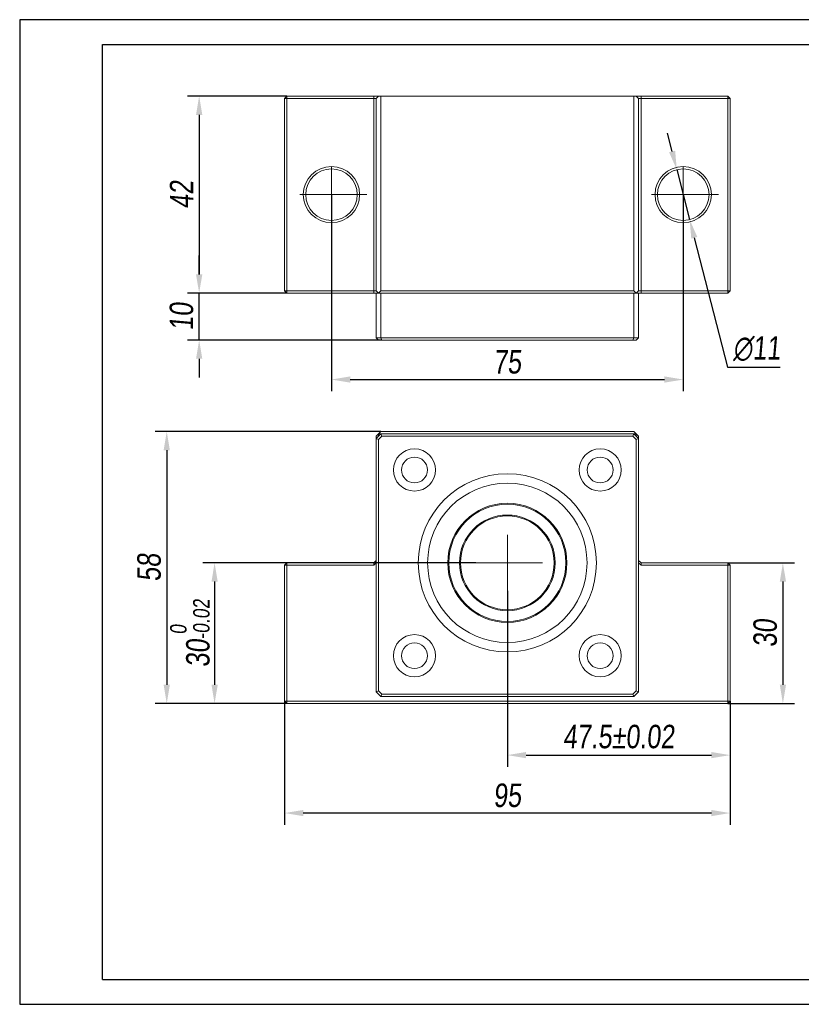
# Model space of a CAD drawing. Header units: millimetres. Extents: x 769 to 1066, y 138 to 348.
# Tile 1 of 2: x 769 to 936, y 138 to 348. Entities that reach past the tile are written whole.
import ezdxf

# ---------------------------------------------------------------- set-up
doc = ezdxf.new("R2010")
doc.units = ezdxf.units.MM
doc.linetypes.add('CENTER2', pattern=[28.575, 19.05, -3.175, 3.175, -3.175])
doc.layers.get('0').update_dxf_attribs({"lineweight": 20})
for name, color, linetype, lineweight in [('中心线', 5, 'CENTER2', 13), ('外框', 7, 'Continuous', 25), ('标注', 1, 'Continuous', 13)]:
    doc.layers.add(name, color=color, linetype=linetype, lineweight=lineweight)
doc.styles.get("Standard").update_dxf_attribs({"font": 'txt', "width": 0.8, "oblique": 5})
doc.dimstyles.new('ISO-25', dxfattribs={"dimscale": 2, "dimtxt": 2.5, "dimasz": 2, "dimexe": 1.25, "dimexo": 0, "dimtad": 1, "dimzin": 9, "dimdsep": 46, "dimtxsty": 'Standard', "dimcen": 2.5, "dimadec": 0, "dimazin": 2, "dimtfac": 1, "dimtix": 1, "dimtmove": 0, "dimatfit": 0, "dimfxl": 0, "dimarcsym": 0})
doc.dimstyles.new('ISO-25$3', dxfattribs={"dimscale": 2, "dimtxt": 2.5, "dimasz": 2, "dimexe": 1.25, "dimexo": 0, "dimtad": 1, "dimtoh": 1, "dimzin": 9, "dimdsep": 46, "dimtxsty": 'Standard', "dimcen": 2.5, "dimadec": 0, "dimazin": 2, "dimtfac": 1, "dimtix": 1, "dimtmove": 0, "dimatfit": 0, "dimfxl": 0, "dimarcsym": 0})

# ---------------------------------------------------------------- blocks, each defined once
blk = doc.blocks.new('Y')
at = {"lineweight": 30}
for p, q in [((-4136.76, 2009.27), (-3862.74, 2009.27)), ((-4154.44, 2003.97), (-3857.44, 2003.97)), ((-4154.44, 2003.97), (-3857.44, 2003.97))]:
    blk.add_line(p, q, dxfattribs=at)
for points in [[(-3857.44, 2213.99), (-4154.44, 2213.99), (-4154.44, 2003.97)], [(-4136.76, 2009.27), (-4136.76, 2208.69), (-3862.74, 2208.69)]]:
    blk.add_lwpolyline(points, dxfattribs=at)
blk = doc.blocks.new('W')
blk.add_blockref('Y', (0, 0))
blk = doc.blocks.new('*D6')
at = {"layer": 'Defpoints', "color": 0, "transparency": 16777216}
for p in [(835.84, 310.23), (910.84, 310.23), (910.84, 270.8)]:
    blk.add_point(p, dxfattribs=at)
at = {"layer": '标注', "color": 0, "lineweight": -2, "transparency": 16777216}
for p, q in [((835.84, 310.23), (835.84, 268.3)), ((910.84, 310.23), (910.84, 268.3)), ((839.84, 270.8), (906.84, 270.8))]:
    blk.add_line(p, q, dxfattribs=at)
at = {"layer": '标注', "color": 0, "transparency": 16777216}
for points in [[(839.84, 271.47), (839.84, 270.14), (835.84, 270.8)], [(906.84, 271.47), (906.84, 270.14), (910.84, 270.8)]]:
    blk.add_solid(points, dxfattribs=at)
at = {"layer": '标注', "color": 0, "transparency": 16777216, "insert": (873.34, 274.55), "char_height": 5, "attachment_point": 5}
blk.add_mtext('75', dxfattribs=at)
blk = doc.blocks.new('*D7')
at = {"layer": 'Defpoints', "color": 0, "transparency": 16777216}
for p in [(826.34, 331.23), (807.63, 289.23), (826.34, 289.23)]:
    blk.add_point(p, dxfattribs=at)
at = {"layer": '标注', "color": 0, "lineweight": -2, "transparency": 16777216}
for p, q in [((826.34, 331.23), (805.13, 331.23)), ((807.63, 327.23), (807.63, 293.23)), ((826.34, 289.23), (805.13, 289.23))]:
    blk.add_line(p, q, dxfattribs=at)
at = {"layer": '标注', "color": 0, "transparency": 16777216}
for points in [[(806.96, 327.23), (808.3, 327.23), (807.63, 331.23)], [(806.96, 293.23), (808.3, 293.23), (807.63, 289.23)]]:
    blk.add_solid(points, dxfattribs=at)
at = {"layer": '标注', "color": 0, "transparency": 16777216, "insert": (803.88, 310.23), "char_height": 5, "attachment_point": 5, "rotation": 90}
blk.add_mtext('42', dxfattribs=at)
blk = doc.blocks.new('*D8')
at = {"layer": 'Defpoints', "color": 0, "transparency": 16777216}
for p in [(807.63, 289.23), (826.34, 289.23), (846.55, 279.23)]:
    blk.add_point(p, dxfattribs=at)
at = {"layer": '标注', "color": 0, "lineweight": -2, "transparency": 16777216}
for p, q in [((807.63, 293.23), (807.63, 297.23)), ((826.34, 289.23), (805.13, 289.23)), ((807.63, 279.23), (807.63, 289.23)), ((846.55, 279.23), (805.13, 279.23)), ((807.63, 275.23), (807.63, 271.23))]:
    blk.add_line(p, q, dxfattribs=at)
at = {"layer": '标注', "color": 0, "transparency": 16777216}
for points in [[(806.96, 293.23), (808.3, 293.23), (807.63, 289.23)], [(806.96, 275.23), (808.3, 275.23), (807.63, 279.23)]]:
    blk.add_solid(points, dxfattribs=at)
at = {"layer": '标注', "color": 0, "transparency": 16777216, "insert": (803.88, 284.23), "char_height": 5, "attachment_point": 5, "rotation": 90}
blk.add_mtext('10', dxfattribs=at)
blk = doc.blocks.new('*D9')
at = {"layer": 'Defpoints', "color": 0, "transparency": 16777216}
for p in [(909.47, 315.56), (912.21, 304.9)]:
    blk.add_point(p, dxfattribs=at)
at = {"layer": '标注', "color": 0, "lineweight": -2, "transparency": 16777216}
for p, q in [((908.47, 319.43), (907.48, 323.31)), ((909.47, 315.56), (912.21, 304.9)), ((913.2, 301.03), (920.29, 273.43)), ((920.29, 273.43), (931.53, 273.43))]:
    blk.add_line(p, q, dxfattribs=at)
at = {"layer": '标注', "color": 0, "transparency": 16777216}
for points in [[(909.12, 319.6), (907.83, 319.27), (909.47, 315.56)], [(913.85, 301.2), (912.56, 300.86), (912.21, 304.9)]]:
    blk.add_solid(points, dxfattribs=at)
at = {"layer": '标注', "color": 0, "transparency": 16777216, "insert": (926.54, 277.37), "char_height": 5, "attachment_point": 5}
blk.add_mtext('∅11', dxfattribs=at)
blk = doc.blocks.new('*D11')
at = {"layer": 'Defpoints', "color": 0, "transparency": 16777216}
for p in [(866.6, 231.72), (810.92, 201.72), (826.34, 201.72)]:
    blk.add_point(p, dxfattribs=at)
at = {"layer": '标注', "color": 0, "lineweight": -2, "transparency": 16777216}
for p, q in [((866.6, 231.72), (808.42, 231.72)), ((810.92, 227.72), (810.92, 205.72)), ((826.34, 201.72), (808.42, 201.72))]:
    blk.add_line(p, q, dxfattribs=at)
at = {"layer": '标注', "color": 0, "transparency": 16777216}
for points in [[(810.26, 227.72), (811.59, 227.72), (810.92, 231.72)], [(810.26, 205.72), (811.59, 205.72), (810.92, 201.72)]]:
    blk.add_solid(points, dxfattribs=at)
at = {"layer": '标注', "color": 0, "transparency": 16777216, "insert": (805.68, 216.72), "char_height": 5, "attachment_point": 5, "rotation": 90}
blk.add_mtext('30{\\H0.7x;\\S 0^ -0.02;}', dxfattribs=at)
blk = doc.blocks.new('*D12')
at = {"layer": 'Defpoints', "color": 0, "transparency": 16777216}
for p in [(846.34, 259.72), (800.72, 201.72), (826.34, 201.72)]:
    blk.add_point(p, dxfattribs=at)
at = {"layer": '标注', "color": 0, "lineweight": -2, "transparency": 16777216}
for p, q in [((846.34, 259.72), (798.22, 259.72)), ((800.72, 255.72), (800.72, 205.72)), ((826.34, 201.72), (798.22, 201.72))]:
    blk.add_line(p, q, dxfattribs=at)
at = {"layer": '标注', "color": 0, "transparency": 16777216}
for points in [[(800.05, 255.72), (801.38, 255.72), (800.72, 259.72)], [(800.05, 205.72), (801.38, 205.72), (800.72, 201.72)]]:
    blk.add_solid(points, dxfattribs=at)
at = {"layer": '标注', "color": 0, "transparency": 16777216, "insert": (796.97, 230.72), "char_height": 5, "attachment_point": 5, "rotation": 90}
blk.add_mtext('58', dxfattribs=at)
blk = doc.blocks.new('*D13')
at = {"layer": 'Defpoints', "color": 0, "transparency": 16777216}
for p in [(873.34, 225.72), (920.84, 202.22), (920.84, 190.72)]:
    blk.add_point(p, dxfattribs=at)
at = {"layer": '标注', "color": 0, "lineweight": -2, "transparency": 16777216}
for p, q in [((873.34, 225.72), (873.34, 188.22)), ((920.84, 202.22), (920.84, 188.22)), ((877.34, 190.72), (916.84, 190.72))]:
    blk.add_line(p, q, dxfattribs=at)
at = {"layer": '标注', "color": 0, "transparency": 16777216}
for points in [[(877.34, 191.39), (877.34, 190.06), (873.34, 190.72)], [(916.84, 191.39), (916.84, 190.06), (920.84, 190.72)]]:
    blk.add_solid(points, dxfattribs=at)
at = {"layer": '标注', "color": 0, "transparency": 16777216, "insert": (897.09, 194.65), "char_height": 5, "attachment_point": 5}
blk.add_mtext('47.5%%P0.02', dxfattribs=at)
blk = doc.blocks.new('*D14')
at = {"layer": 'Defpoints', "color": 0, "transparency": 16777216}
for p in [(825.84, 202.22), (920.84, 202.22), (825.84, 178.37)]:
    blk.add_point(p, dxfattribs=at)
at = {"layer": '标注', "color": 0, "lineweight": -2, "transparency": 16777216}
for p, q in [((825.84, 202.22), (825.84, 175.87)), ((920.84, 202.22), (920.84, 175.87)), ((916.84, 178.37), (829.84, 178.37))]:
    blk.add_line(p, q, dxfattribs=at)
at = {"layer": '标注', "color": 0, "transparency": 16777216}
for points in [[(829.84, 179.03), (829.84, 177.7), (825.84, 178.37)], [(916.84, 179.03), (916.84, 177.7), (920.84, 178.37)]]:
    blk.add_solid(points, dxfattribs=at)
at = {"layer": '标注', "color": 0, "transparency": 16777216, "insert": (873.34, 182.12), "char_height": 5, "attachment_point": 5}
blk.add_mtext('95', dxfattribs=at)
blk = doc.blocks.new('*D16')
at = {"layer": 'Defpoints', "color": 0}
for p in [(920.34, 231.72), (920.34, 201.72), (932.09, 201.72)]:
    blk.add_point(p, dxfattribs=at)
at = {"layer": '标注', "color": 0, "lineweight": -2}
for p, q in [((920.34, 231.72), (934.59, 231.72)), ((932.09, 227.72), (932.09, 205.72)), ((920.34, 201.72), (934.59, 201.72))]:
    blk.add_line(p, q, dxfattribs=at)
at = {"layer": '标注', "color": 0}
for points in [[(931.43, 227.72), (932.76, 227.72), (932.09, 231.72)], [(931.43, 205.72), (932.76, 205.72), (932.09, 201.72)]]:
    blk.add_solid(points, dxfattribs=at)
at = {"layer": '标注', "color": 0, "insert": (928.34, 216.72), "char_height": 5, "attachment_point": 5, "rotation": 90}
blk.add_mtext('30', dxfattribs=at)

msp = doc.modelspace()

# ---------------------------------------------------------------- linework, layer by layer
at = {"color": 7, "linetype": 'Continuous', "lineweight": 15}
for p, q in [((825.839, 330.73), (826.339, 331.23)), ((825.839, 289.73), (825.839, 330.73)), ((825.839, 330.73), (826.339, 330.73)), ((826.339, 330.73), (826.339, 331.23)), ((826.339, 331.23), (844.839, 331.23)), ((826.339, 330.73), (826.339, 289.73)), ((844.839, 330.73), (826.339, 330.73)), ((844.839, 330.73), (844.839, 331.23)), ((845.339, 331.23), (844.839, 331.23)), ((844.839, 330.73), (845.339, 330.73)), ((844.839, 289.73), (844.839, 330.73)), ((845.839, 331.23), (845.339, 330.73)), ((845.839, 331.23), (845.339, 331.23)), ((845.339, 289.73), (845.339, 330.73)), ((845.839, 331.23), (846.339, 331.23)), ((846.339, 331.23), (846.339, 289.73)), ((900.339, 331.23), (846.339, 331.23)), ((900.339, 289.73), (900.339, 331.23)), ((900.339, 331.23), (900.839, 331.23)), ((901.339, 330.73), (900.839, 331.23)), ((901.339, 331.23), (900.839, 331.23)), ((901.839, 331.23), (901.339, 331.23)), ((901.339, 330.73), (901.339, 289.73)), ((901.339, 330.73), (901.839, 330.73)), ((901.839, 330.73), (901.839, 331.23)), ((901.839, 331.23), (920.339, 331.23)), ((901.839, 330.73), (901.839, 289.73)), ((920.339, 330.73), (901.839, 330.73)), ((920.339, 330.73), (920.339, 331.23)), ((920.839, 330.73), (920.339, 331.23)), ((920.339, 289.73), (920.339, 330.73)), ((920.339, 330.73), (920.839, 330.73)), ((920.839, 330.73), (920.839, 289.73)), ((825.839, 289.73), (826.339, 289.73)), ((826.339, 289.23), (825.839, 289.73)), ((826.339, 289.73), (844.839, 289.73)), ((826.339, 289.23), (826.339, 289.73)), ((844.839, 289.23), (844.839, 289.73)), ((844.839, 289.73), (845.339, 289.73)), ((845.339, 289.73), (845.839, 289.23)), ((846.339, 289.73), (845.839, 289.23)), ((846.339, 289.73), (900.339, 289.73)), ((900.839, 289.23), (900.339, 289.73)), ((900.839, 289.23), (901.339, 289.73)), ((901.339, 289.73), (901.839, 289.73)), ((901.839, 289.23), (901.839, 289.73)), ((901.839, 289.73), (920.339, 289.73)), ((920.339, 289.23), (920.339, 289.73)), ((920.339, 289.73), (920.839, 289.73)), ((920.339, 289.23), (920.839, 289.73)), ((844.839, 289.23), (826.339, 289.23)), ((844.839, 289.23), (845.339, 289.23)), ((845.339, 289.23), (845.839, 289.23)), ((845.339, 279.73), (845.339, 289.23)), ((846.339, 289.23), (845.839, 289.23)), ((900.339, 289.23), (846.339, 289.23)), ((846.339, 289.23), (846.339, 279.73)), ((900.839, 289.23), (900.339, 289.23)), ((900.339, 279.73), (900.339, 289.23)), ((900.839, 289.23), (901.339, 289.23)), ((901.339, 289.23), (901.339, 279.73)), ((901.339, 289.23), (901.839, 289.23)), ((920.339, 289.23), (901.839, 289.23)), ((845.339, 279.73), (846.339, 279.73)), ((845.339, 279.73), (845.839, 279.23)), ((846.546, 279.23), (845.839, 279.23)), ((846.546, 279.23), (846.339, 279.73)), ((846.339, 279.73), (900.339, 279.73)), ((900.132, 279.23), (846.546, 279.23)), ((900.132, 279.23), (900.339, 279.73)), ((900.839, 279.23), (900.132, 279.23)), ((900.339, 279.73), (901.339, 279.73)), ((900.839, 279.23), (901.339, 279.73)), ((845.339, 258.22), (846.339, 259.22)), ((845.339, 258.72), (845.839, 259.22)), ((845.339, 258.22), (845.339, 258.72)), ((846.339, 259.72), (845.839, 259.22)), ((845.839, 259.22), (845.839, 258.72)), ((846.339, 259.22), (845.839, 259.22)), ((846.546, 258.72), (845.839, 258.013)), ((846.339, 259.72), (900.339, 259.72)), ((846.546, 258.72), (846.339, 259.22)), ((846.339, 259.22), (900.339, 259.22)), ((900.132, 258.72), (846.546, 258.72)), ((900.132, 258.72), (900.339, 259.22)), ((900.839, 258.013), (900.132, 258.72)), ((900.839, 259.22), (900.339, 259.72)), ((900.339, 259.22), (901.339, 258.22)), ((900.839, 259.22), (900.339, 259.22)), ((900.839, 258.72), (900.839, 259.22)), ((900.839, 259.22), (901.339, 258.72)), ((901.339, 258.72), (901.339, 258.22)), ((845.339, 204.22), (845.339, 258.22)), ((845.339, 258.22), (845.839, 258.013)), ((845.839, 258.013), (845.839, 204.427)), ((900.839, 258.013), (901.339, 258.22)), ((900.839, 204.427), (900.839, 258.013)), ((901.339, 258.22), (901.339, 204.22)), ((825.839, 231.22), (826.339, 231.72)), ((825.839, 202.22), (825.839, 231.22)), ((826.339, 231.22), (825.839, 231.22)), ((826.339, 231.22), (826.339, 231.72)), ((826.339, 231.72), (844.839, 231.72)), ((826.339, 231.22), (826.339, 202.22)), ((844.839, 231.22), (826.339, 231.22)), ((844.839, 231.72), (845.339, 232.22)), ((844.839, 231.22), (845.339, 231.72)), ((844.839, 231.22), (844.839, 231.72)), ((901.339, 232.22), (901.839, 231.72)), ((901.339, 231.72), (901.839, 231.22)), ((901.839, 231.22), (901.839, 231.72)), ((901.839, 231.72), (920.339, 231.72)), ((920.339, 231.22), (901.839, 231.22)), ((920.339, 231.22), (920.339, 231.72)), ((920.339, 231.72), (920.839, 231.22)), ((920.339, 202.22), (920.339, 231.22)), ((920.339, 231.22), (920.839, 231.22)), ((920.839, 231.22), (920.839, 202.22)), ((845.339, 204.22), (845.839, 204.427)), ((846.339, 203.22), (845.339, 204.22)), ((845.839, 204.427), (846.546, 203.72)), ((846.339, 203.22), (846.546, 203.72)), ((846.546, 203.72), (900.132, 203.72)), ((900.132, 203.72), (900.839, 204.427)), ((900.339, 203.22), (900.132, 203.72)), ((901.339, 204.22), (900.339, 203.22)), ((900.839, 204.427), (901.339, 204.22)), ((826.339, 202.22), (825.839, 202.22)), ((826.339, 201.72), (825.839, 202.22)), ((826.339, 202.22), (920.339, 202.22)), ((826.339, 202.22), (826.339, 201.72)), ((920.339, 201.72), (826.339, 201.72)), ((900.339, 203.22), (846.339, 203.22)), ((920.839, 202.22), (920.339, 201.72)), ((920.339, 202.22), (920.339, 201.72)), ((920.339, 202.22), (920.839, 202.22))]:
    msp.add_line(p, q, dxfattribs=at)
for centre, radius in [((835.839, 310.23), 6), ((835.839, 310.23), 5.5), ((910.839, 310.23), 6), ((910.839, 310.23), 5.5), ((853.54, 251.519), 4.5), ((853.54, 251.519), 2.75), ((893.138, 251.519), 4.5), ((893.138, 251.519), 2.75), ((873.339, 231.72), 19), ((873.339, 231.72), 17), ((873.339, 231.72), 12.7), ((873.339, 231.72), 12.5), ((873.339, 231.72), 10.2), ((873.339, 231.72), 10), ((853.54, 211.921), 4.5), ((893.138, 211.921), 4.5), ((853.54, 211.921), 2.75), ((893.138, 211.921), 2.75)]:
    msp.add_circle(centre, radius, dxfattribs=at)
at = {"layer": '中心线'}
for p, q in [((835.839, 316.23), (835.839, 304.23)), ((910.839, 316.23), (910.839, 304.23)), ((829.101, 310.23), (843.351, 310.23)), ((904.101, 310.23), (918.351, 310.23)), ((873.339, 237.72), (873.339, 225.72)), ((866.601, 231.72), (880.851, 231.72))]:
    msp.add_line(p, q, dxfattribs=at)

# ---------------------------------------------------------------- block references
at = {"layer": '外框', "lineweight": 25, "xscale": 0.9996260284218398, "yscale": 0.9996260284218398, "zscale": 0.9996260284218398}
msp.add_blockref('W', (4922.245, -1865.63), dxfattribs=at)

# ---------------------------------------------------------------- dimensions: what is measured, and where the dimension line sits
at = {"layer": '标注'}
for base, p1, p2, picture, middle in [((807.629, 289.23), (826.339, 331.23), (826.339, 289.23), '*D7', (803.879, 310.23)), ((807.629, 289.23), (846.546, 279.23), (826.339, 289.23), '*D8', (803.879, 284.23)), ((800.715, 201.72), (846.339, 259.72), (826.339, 201.72), '*D12', (796.965, 230.72)), ((932.093, 201.72), (920.339, 231.72), (920.339, 201.72), '*D16', (928.343, 216.72))]:
    dim = msp.add_linear_dim(base=base, p1=p1, p2=p2, angle=90, dimstyle='ISO-25', dxfattribs=at)
    dim.commit()
    dim.dimension.update_dxf_attribs({"geometry": picture, "text_midpoint": middle})
dim = msp.add_diameter_dim_2p(p1=(909.47, 315.557), p2=(912.208, 304.903), dimstyle='ISO-25$3', dxfattribs=at)
dim.commit()
dim.dimension.update_dxf_attribs({"geometry": '*D9', "text_midpoint": (926.538, 273.434), "dimtype": 163})
for base, p1, p2, picture, middle in [((910.839, 270.803), (835.839, 310.23), (910.839, 310.23), '*D6', (873.339, 274.553)), ((825.839, 178.366), (920.839, 202.22), (825.839, 202.22), '*D14', (873.339, 182.116))]:
    dim = msp.add_linear_dim(base=base, p1=p1, p2=p2, dimstyle='ISO-25', dxfattribs=at)
    dim.commit()
    dim.dimension.update_dxf_attribs({"geometry": picture, "text_midpoint": middle})
dim = msp.add_linear_dim(base=(810.924, 201.72), p1=(866.601, 231.72), p2=(826.339, 201.72), angle=90, text='<>{\\H0.7x;\\S 0^ -0.02;}', dimstyle='ISO-25', dxfattribs=at)
dim.commit()
dim.dimension.update_dxf_attribs({"geometry": '*D11', "text_midpoint": (805.678, 216.72)})
dim = msp.add_linear_dim(base=(920.839, 190.723), p1=(873.339, 225.72), p2=(920.839, 202.22), text='<>%%P0.02', dimstyle='ISO-25', dxfattribs=at)
dim.commit()
dim.dimension.update_dxf_attribs({"geometry": '*D13', "text_midpoint": (897.089, 194.654)})

doc.saveas('drawing.dxf')
